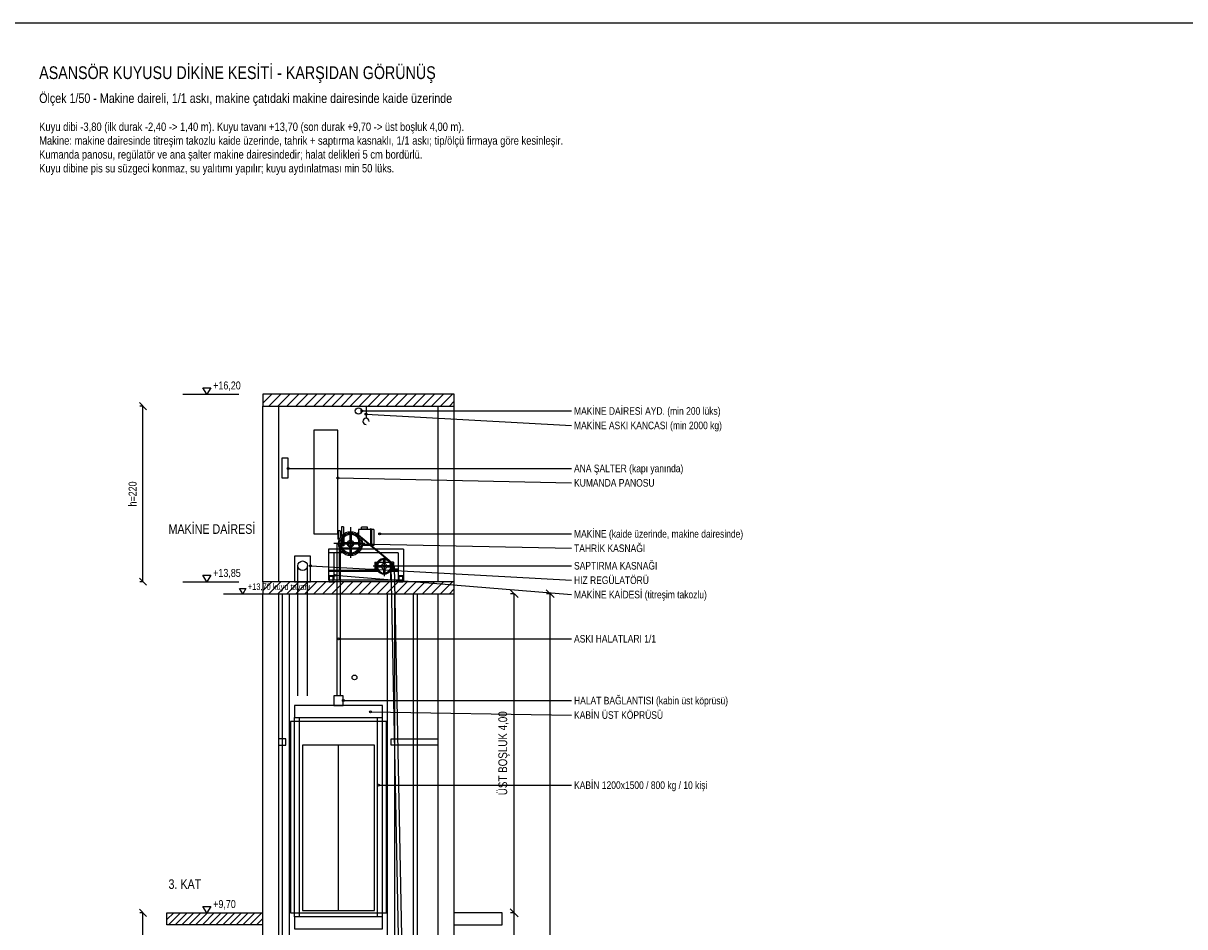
# Model space of a CAD drawing. Header units: centimetres. Extents: x 0 to 14595, y -30 to 2970.
# Tile 26 of 37: x 10975 to 12430, y 1838 to 2970. Entities that reach past the tile are written whole.
import ezdxf
from ezdxf.enums import TextEntityAlignment as Align

# ---------------------------------------------------------------- set-up
doc = ezdxf.new("R2010")
doc.units = ezdxf.units.CM
for name, color, linetype in [('ASN-BASLIK', 5, 'CONTINUOUS'), ('ASN-CERCEVE', 7, 'CONTINUOUS'), ('ASN-DUVAR', 7, 'CONTINUOUS'), ('ASN-ELEKTRIK', 3, 'CONTINUOUS'), ('ASN-HALAT', 6, 'CONTINUOUS'), ('ASN-KABIN', 5, 'CONTINUOUS'), ('ASN-KAPI', 3, 'CONTINUOUS'), ('ASN-KOT', 2, 'CONTINUOUS'), ('ASN-MOTOR', 6, 'CONTINUOUS'), ('ASN-OLCU', 3, 'CONTINUOUS'), ('ASN-RAY', 1, 'CONTINUOUS'), ('ASN-TARAMA', 8, 'CONTINUOUS'), ('ASN-YAZI', 4, 'CONTINUOUS')]:
    doc.layers.add(name, color=color, linetype=linetype)
doc.styles.get("Standard").update_dxf_attribs({"font": 'arial.ttf', "width": 0.8})

msp = doc.modelspace()

# ---------------------------------------------------------------- linework, layer by layer
at = {"layer": 'ASN-CERCEVE'}
for points in [[(0, 0), (14595, 0), (14595, 2970), (0, 2970)], [(100, 0), (14570, 0), (14570, 2970), (100, 2970)]]:
    msp.add_lwpolyline(points, close=True, dxfattribs=at)
at = {"layer": 'ASN-DUVAR'}
for p, q in [((11275, 2270), (11275, 2490)), ((11295, 2270), (11295, 2490)), ((11495, 2270), (11495, 2490)), ((11515, 2270), (11515, 2490)), ((11275, 505), (11275, 2255)), ((11295, 505), (11295, 2255)), ((11495, 505), (11495, 2255)), ((11515, 505), (11515, 2255))]:
    msp.add_line(p, q, dxfattribs=at)
for points in [[(11275, 2490), (11515, 2490), (11515, 2505), (11275, 2505)], [(11275, 2255), (11515, 2255), (11515, 2270), (11275, 2270)]]:
    msp.add_lwpolyline(points, close=True, dxfattribs=at)
for points in [[(11275, 1840), (11155, 1840), (11155, 1855), (11275, 1855)], [(11515, 1840), (11575, 1840), (11575, 1855), (11515, 1855)]]:
    msp.add_lwpolyline(points, dxfattribs=at)
at = {"layer": 'ASN-ELEKTRIK'}
for points in [[(11339, 2330), (11369, 2330), (11369, 2460), (11339, 2460)], [(11299, 2400), (11307, 2400), (11307, 2425), (11299, 2425)]]:
    msp.add_lwpolyline(points, close=True, dxfattribs=at)
at = {"layer": 'ASN-HALAT'}
for p, q in [((11368, 2318), (11368, 2127)), ((11372, 2318), (11372, 2127)), ((11319, 2127), (11319, 2290)), ((11331, 2127), (11331, 2290)), ((11435.5, 2290), (11464.5, 840)), ((11439.5, 2290), (11468.5, 840))]:
    msp.add_line(p, q, dxfattribs=at)
msp.add_lwpolyline([(11364, 2115), (11376, 2115), (11376, 2127), (11364, 2127)], close=True, dxfattribs=at)
at = {"layer": 'ASN-KABIN'}
for p, q in [((11315, 1850), (11315, 2100)), ((11321, 1850), (11321, 2100)), ((11419, 1850), (11419, 2100)), ((11425, 1850), (11425, 2100))]:
    msp.add_line(p, q, dxfattribs=at)
for points in [[(11315, 2100), (11425, 2100), (11425, 2115), (11315, 2115)], [(11310, 1855), (11430, 1855), (11430, 2095), (11310, 2095)], [(11315, 1835), (11425, 1835), (11425, 1850), (11315, 1850)]]:
    msp.add_lwpolyline(points, close=True, dxfattribs=at)
at = {"layer": 'ASN-KAPI'}
msp.add_line((11370, 1858), (11370, 2065), dxfattribs=at)
msp.add_lwpolyline([(11325, 1858), (11415, 1858), (11415, 2065), (11325, 2065)], close=True, dxfattribs=at)
at = {"layer": 'ASN-KOT'}
for p, q in [((11175, 2505), (11245, 2505)), ((11175, 2270), (11245, 2270)), ((11226, 2255), (11282, 2255)), ((11175, 1855), (11245, 1855))]:
    msp.add_line(p, q, dxfattribs=at)
for points in [[(11205, 2505), (11200, 2513), (11210, 2513)], [(11205, 2270), (11200, 2278), (11210, 2278)], [(11250, 2255), (11246, 2261.4), (11254, 2261.4)], [(11205, 1855), (11200, 1863), (11210, 1863)]]:
    msp.add_lwpolyline(points, close=True, dxfattribs=at)
at = {"layer": 'ASN-MOTOR'}
for p, q in [((11404.4, 2490), (11404.4, 2475)), ((11372.1, 2333.6), (11369.1, 2333.6)), ((11369.1, 2333.6), (11369.1, 2323.2)), ((11369.5, 2333.6), (11369.5, 2323.2)), ((11372.1, 2333.6), (11372.1, 2325.2)), ((11376.2, 2338.7), (11373.5, 2338.7)), ((11373.5, 2338.7), (11373.5, 2327.3)), ((11376.2, 2338.7), (11376.2, 2329.8)), ((11384.2, 2329.3), (11384.2, 2320)), ((11385, 2338.4), (11385, 2299.8)), ((11385.9, 2329.3), (11385.9, 2320)), ((11395.1, 2332), (11393.3, 2330.2)), ((11410.1, 2335.3), (11395.1, 2335.3)), ((11395.1, 2335.3), (11395.1, 2328.8)), ((11395.2, 2328.7), (11433.5, 2297)), ((11406.4, 2338.5), (11398.8, 2338.5)), ((11398.8, 2336), (11398.8, 2338.5)), ((11406.4, 2336), (11398.8, 2336)), ((11400.9, 2335.3), (11400.9, 2336)), ((11404.3, 2335.3), (11404.3, 2336)), ((11406.4, 2336), (11406.4, 2338.5)), ((11410.1, 2336.1), (11410.1, 2314.4)), ((11411, 2336.1), (11410.1, 2336.1)), ((11411, 2336.1), (11411, 2314.4)), ((11411.8, 2335.3), (11411, 2335.3)), ((11411.8, 2315.2), (11411.8, 2335.3)), ((11414.3, 2335.3), (11411.8, 2335.3)), ((11414.3, 2335.3), (11414.3, 2315.2)), ((11402.9, 2317.7), (11364.1, 2317.7)), ((11371.1, 2323.2), (11369.1, 2323.2)), ((11382.8, 2318.6), (11373.5, 2318.6)), ((11382.8, 2316.9), (11373.5, 2316.9)), ((11375, 2323.5), (11375, 2314.8)), ((11376.7, 2314.8), (11375, 2314.8)), ((11376.7, 2325.8), (11376.7, 2314.8)), ((11384.2, 2315.5), (11384.2, 2306.2)), ((11385.9, 2315.5), (11385.9, 2306.2)), ((11396.6, 2318.6), (11387.3, 2318.6)), ((11396.6, 2316.9), (11387.3, 2316.9)), ((11395.1, 2323.5), (11395.1, 2315.2)), ((11396.4, 2315.2), (11395.1, 2315.2)), ((11397.6, 2325.8), (11430.3, 2298.8)), ((11410.1, 2315.2), (11399.8, 2315.2)), ((11411, 2314.4), (11410.1, 2314.4)), ((11414.3, 2315.2), (11411, 2315.2)), ((11371.7, 2311), (11357.4, 2311)), ((11357.4, 2311), (11357.4, 2272.1)), ((11375.7, 2306), (11357.4, 2306)), ((11364.1, 2306), (11364.1, 2272.1)), ((11370.8, 2311), (11370.8, 2272.1)), ((11384.2, 2311.9), (11375, 2311.9)), ((11384.2, 2311), (11375.6, 2311)), ((11395, 2311.9), (11385.9, 2311.9)), ((11394.5, 2311), (11385.9, 2311)), ((11444.8, 2306), (11394.3, 2306)), ((11451.5, 2311), (11398.4, 2311)), ((11427.1, 2302.4), (11427.1, 2277)), ((11444.8, 2306), (11444.8, 2272.1)), ((11451.5, 2311), (11451.5, 2272.1)), ((11410.3, 2285.9), (11415.3, 2285.9)), ((11410.3, 2285.9), (11410.3, 2284.2)), ((11410.3, 2285.1), (11416.2, 2285.1)), ((11442, 2289.3), (11413.2, 2289.3)), ((11415.3, 2294.7), (11419.6, 2294.7)), ((11415.3, 2294.7), (11415.3, 2285.9)), ((11416.2, 2294.7), (11416.2, 2284.2)), ((11423.8, 2290.1), (11418.7, 2290.1)), ((11423.8, 2288.4), (11418.7, 2288.4)), ((11420.7, 2294.7), (11426.2, 2294.7)), ((11426.2, 2297.6), (11426.2, 2292.5)), ((11426.2, 2294.7), (11433.4, 2294.7)), ((11426.2, 2286), (11426.2, 2280.9)), ((11427.9, 2297.6), (11427.9, 2292.5)), ((11427.9, 2286), (11427.9, 2280.9)), ((11435.4, 2290.1), (11430.3, 2290.1)), ((11435.4, 2288.4), (11430.3, 2288.4)), ((11435.2, 2284.4), (11435.2, 2272)), ((11438.8, 2294.7), (11435.5, 2294.7)), ((11437.9, 2294.7), (11437.9, 2284.2)), ((11443.8, 2285.1), (11437.9, 2285.1)), ((11438.8, 2294.7), (11438.8, 2285.9)), ((11443.8, 2285.9), (11438.8, 2285.9)), ((11443.8, 2285.9), (11443.8, 2284.2)), ((11417.7, 2284.2), (11357.4, 2284.2)), ((11419, 2282.6), (11357.4, 2282.6)), ((11364.1, 2277.5), (11357.4, 2277.5)), ((11451.5, 2272.1), (11357.4, 2272.1)), ((11445.5, 2282.6), (11434.5, 2282.6)), ((11445.5, 2284.2), (11435.8, 2284.2)), ((11451.5, 2277.5), (11444.8, 2277.5))]:
    msp.add_line(p, q, dxfattribs=at)
for points in [[(11384.2, 2329.3), (11381.9, 2328.9), (11379.7, 2328), (11377.7, 2326.7), (11376, 2325.1), (11374.7, 2323.1), (11373.9, 2320.9), (11373.5, 2318.6)], [(11396.6, 2318.6), (11396.2, 2320.9), (11395.3, 2323.1), (11394, 2325.1), (11392.4, 2326.7), (11390.4, 2328), (11388.2, 2328.9), (11385.9, 2329.3)], [(11373.5, 2316.9), (11373.9, 2314.6), (11374.7, 2312.4), (11376, 2310.4), (11377.7, 2308.7), (11379.7, 2307.4), (11381.9, 2306.6), (11384.2, 2306.2)], [(11384.2, 2321.7), (11383.3, 2321.4), (11382.5, 2320.9), (11381.8, 2320.3), (11381.3, 2319.5), (11381, 2318.6)], [(11381, 2316.9), (11381.3, 2316), (11381.8, 2315.2), (11382.5, 2314.5), (11383.3, 2314), (11384.2, 2313.7)], [(11389, 2318.6), (11388.7, 2319.5), (11388.2, 2320.3), (11387.6, 2320.9), (11386.8, 2321.4), (11385.9, 2321.7)], [(11385.9, 2313.7), (11386.8, 2314), (11387.6, 2314.5), (11388.2, 2315.2), (11388.7, 2316), (11389, 2316.9)], [(11385.9, 2306.2), (11388.2, 2306.6), (11390.4, 2307.4), (11392.4, 2308.7), (11394, 2310.4), (11395.3, 2312.4), (11396.2, 2314.6), (11396.6, 2316.9)], [(11426.2, 2297.6), (11424.4, 2297.2), (11422.6, 2296.4), (11421.1, 2295.2), (11419.9, 2293.7), (11419.1, 2292), (11418.7, 2290.1)], [(11418.7, 2288.4), (11419.1, 2286.6), (11419.9, 2284.8), (11421.1, 2283.3), (11422.6, 2282.2), (11424.4, 2281.3), (11426.2, 2280.9)], [(11426.2, 2292.5), (11425.5, 2292.3), (11425, 2291.9), (11424.4, 2291.4), (11424.1, 2290.8), (11423.8, 2290.1)], [(11423.8, 2288.4), (11424.1, 2287.8), (11424.4, 2287.2), (11425, 2286.7), (11425.5, 2286.3), (11426.2, 2286)], [(11435.4, 2290.1), (11435, 2292), (11434.2, 2293.7), (11433, 2295.2), (11431.5, 2296.4), (11429.8, 2297.2), (11427.9, 2297.6)], [(11430.3, 2290.1), (11430, 2290.8), (11429.7, 2291.4), (11429.2, 2291.9), (11428.6, 2292.3), (11427.9, 2292.5)], [(11427.9, 2280.9), (11429.8, 2281.3), (11431.5, 2282.2), (11433, 2283.3), (11434.2, 2284.8), (11435, 2286.6), (11435.4, 2288.4)], [(11427.9, 2286), (11428.6, 2286.3), (11429.2, 2286.7), (11429.7, 2287.2), (11430, 2287.8), (11430.3, 2288.4)], [(11363.3, 2276.7), (11358.2, 2276.7), (11358.2, 2270), (11363.3, 2270), (11363.3, 2276.7)], [(11450.7, 2276.7), (11445.6, 2276.7), (11445.6, 2270), (11450.7, 2270), (11450.7, 2276.7)]]:
    msp.add_lwpolyline(points, dxfattribs=at)
msp.add_lwpolyline([(11315, 2270), (11335, 2270), (11335, 2302), (11315, 2302)], close=True, dxfattribs=at)
for centre, radius in [((11395, 2484), 4), ((11385, 2317.7), 15), ((11385, 2317.7), 13.3), ((11385, 2317.7), 2.39), ((11427.1, 2289.3), 10), ((11325, 2290), 6), ((11427.1, 2289.3), 9.21), ((11427.1, 2289.3), 1.67), ((11390, 2150), 3)]:
    msp.add_circle(centre, radius, dxfattribs=at)
msp.add_arc((11404.4, 2471), 4, 0, 270, dxfattribs=at)
at = {"layer": 'ASN-OLCU'}
for p, q in [((11129.5, 2485.5), (11120.5, 2494.5)), ((11125, 2490), (11121, 2490)), ((11125, 2270), (11125, 2490)), ((11129.5, 2265.5), (11120.5, 2274.5)), ((11125, 2270), (11121, 2270)), ((11595, 2250.1), (11585, 2259.9)), ((11640, 2250.1), (11630, 2259.9)), ((11590, 2255), (11585.6, 2255)), ((11590, 1855), (11590, 2255)), ((11635, 2255), (11630.6, 2255)), ((11635, 505), (11635, 2255)), ((11129.5, 1850.5), (11120.5, 1859.5)), ((11125, 1855), (11121, 1855)), ((11125, 1555), (11125, 1855)), ((11595, 1850), (11585, 1860)), ((11595, 1850), (11585, 1860)), ((11590, 1855), (11585.6, 1855)), ((11590, 1855), (11585.6, 1855)), ((11590, 645), (11590, 1855))]:
    msp.add_line(p, q, dxfattribs=at)
at = {"layer": 'ASN-RAY'}
for p, q in [((11299.6, 505), (11299.6, 2255)), ((11308.5, 505), (11308.5, 2255)), ((11431.5, 505), (11431.5, 2255)), ((11440.4, 505), (11440.4, 2255)), ((11464, 840), (11464, 2255)), ((11469, 840), (11469, 2255))]:
    msp.add_line(p, q, dxfattribs=at)
for points in [[(11295, 2065), (11304, 2065), (11304, 2073), (11295, 2073)], [(11495, 2065), (11436, 2065), (11436, 2073), (11495, 2073)]]:
    msp.add_lwpolyline(points, dxfattribs=at)
at = {"layer": 'ASN-TARAMA'}
for p, q in [((11275, 2493.7), (11286.3, 2505)), ((11282.6, 2490), (11297.6, 2505)), ((11293.9, 2490), (11308.9, 2505)), ((11305.3, 2490), (11320.3, 2505)), ((11316.6, 2490), (11331.6, 2505)), ((11327.9, 2490), (11342.9, 2505)), ((11339.2, 2490), (11354.2, 2505)), ((11350.5, 2490), (11365.5, 2505)), ((11361.8, 2490), (11376.8, 2505)), ((11373.1, 2490), (11388.1, 2505)), ((11384.4, 2490), (11399.4, 2505)), ((11395.8, 2490), (11410.8, 2505)), ((11407.1, 2490), (11422.1, 2505)), ((11418.4, 2490), (11433.4, 2505)), ((11429.7, 2490), (11444.7, 2505)), ((11441, 2490), (11456, 2505)), ((11452.3, 2490), (11467.3, 2505)), ((11463.6, 2490), (11478.6, 2505)), ((11475, 2490), (11490, 2505)), ((11486.3, 2490), (11501.3, 2505)), ((11497.6, 2490), (11512.6, 2505)), ((11508.9, 2490), (11515, 2496.1)), ((11275, 2258.7), (11286.3, 2270)), ((11282.6, 2255), (11297.6, 2270)), ((11293.9, 2255), (11308.9, 2270)), ((11305.3, 2255), (11320.3, 2270)), ((11316.6, 2255), (11331.6, 2270)), ((11327.9, 2255), (11342.9, 2270)), ((11339.2, 2255), (11354.2, 2270)), ((11350.5, 2255), (11365.5, 2270)), ((11361.8, 2255), (11376.8, 2270)), ((11373.1, 2255), (11388.1, 2270)), ((11384.4, 2255), (11399.4, 2270)), ((11395.8, 2255), (11410.8, 2270)), ((11407.1, 2255), (11422.1, 2270)), ((11418.4, 2255), (11433.4, 2270)), ((11429.7, 2255), (11444.7, 2270)), ((11441, 2255), (11456, 2270)), ((11452.3, 2255), (11467.3, 2270)), ((11463.6, 2255), (11478.6, 2270)), ((11475, 2255), (11490, 2270)), ((11486.3, 2255), (11501.3, 2270)), ((11497.6, 2255), (11512.6, 2270)), ((11508.9, 2255), (11515, 2261.1)), ((11155, 1846.5), (11163.5, 1855)), ((11157, 1840), (11172, 1855)), ((11165.5, 1840), (11180.5, 1855)), ((11173.9, 1840), (11188.9, 1855)), ((11182.4, 1840), (11197.4, 1855)), ((11190.9, 1840), (11205.9, 1855)), ((11199.4, 1840), (11214.4, 1855)), ((11207.9, 1840), (11222.9, 1855)), ((11216.4, 1840), (11231.4, 1855)), ((11224.9, 1840), (11239.9, 1855)), ((11233.3, 1840), (11248.3, 1855)), ((11241.8, 1840), (11256.8, 1855)), ((11250.3, 1840), (11265.3, 1855)), ((11258.8, 1840), (11273.8, 1855)), ((11267.3, 1840), (11275, 1847.7))]:
    msp.add_line(p, q, dxfattribs=at)
at = {"layer": 'ASN-YAZI'}
for p, q in [((11399, 2484), (11662, 2484)), ((11404.4, 2480), (11662, 2465.9)), ((11307, 2412), (11662, 2412)), ((11369, 2400), (11662, 2393.9)), ((11421.5, 2330), (11662, 2330)), ((11373, 2318), (11662, 2311.9)), ((11335, 2290), (11662, 2271.9)), ((11434.5, 2290), (11662, 2290)), ((11365.4, 2278), (11662, 2253.9)), ((11370, 2198.5), (11662, 2198.5)), ((11376, 2121), (11662, 2121)), ((11410, 2107), (11662, 2102.9)), ((11420, 2015), (11662, 2015))]:
    msp.add_line(p, q, dxfattribs=at)
for centre in [(11399, 2484), (11404.4, 2480), (11307, 2412), (11369, 2400), (11421.5, 2330), (11373, 2318), (11335, 2290), (11434.5, 2290), (11365.4, 2278), (11370, 2198.5), (11376, 2121), (11410, 2107), (11420, 2015)]:
    msp.add_circle(centre, 1.2, dxfattribs=at)

# ---------------------------------------------------------------- texts
at = {"layer": 'ASN-BASLIK', "width": 0.8}
for s, height, p in [('ASANSÖR KUYUSU DİKİNE KESİTİ - KARŞIDAN GÖRÜNÜŞ', 16, (10995, 2900)), ('Ölçek 1/50 - Makine daireli, 1/1 askı, makine çatıdaki makine dairesinde kaide üzerinde', 12, (10995, 2870)), ('MAKİNE DAİRESİ', 12, (11157, 2330)), ('3. KAT', 12, (11157, 1885))]:
    msp.add_text(s, height=height, dxfattribs=at).set_placement(p)
at = {"layer": 'ASN-KOT', "width": 0.8}
for s, height, p in [('+16,20', 10, (11213, 2508)), ('+13,85', 10, (11213, 2273)), ('+13,70 kuyu tavanı', 8, (11256.4, 2257.4)), ('+9,70', 10, (11213, 1858))]:
    msp.add_text(s, height=height, dxfattribs=at).set_placement(p, align=Align.BOTTOM_LEFT)
at = {"layer": 'ASN-OLCU', "width": 0.8}
for s, height, p in [('h=220', 10, (11120, 2380)), ('ÜST BOŞLUK 4,00', 11, (11584.5, 2055))]:
    msp.add_text(s, height=height, rotation=90, dxfattribs=at).set_placement(p, align=Align.BOTTOM_CENTER)
at = {"layer": 'ASN-YAZI', "width": 0.8}
for s, p in [('Kuyu dibi -3,80 (ilk durak -2,40 -> 1,40 m). Kuyu tavanı +13,70 (son durak +9,70 -> üst boşluk 4,00 m).', (10995, 2835)), ('Makine: makine dairesinde titreşim takozlu kaide üzerinde, tahrik + saptırma kasnaklı, 1/1 askı; tip/ölçü firmaya göre kesinleşir.', (10995, 2817.7)), ('Kumanda panosu, regülatör ve ana şalter makine dairesindedir; halat delikleri 5 cm bordürlü.', (10995, 2800.3)), ('Kuyu dibine pis su süzgeci konmaz, su yalıtımı yapılır; kuyu aydınlatması min 50 lüks.', (10995, 2783))]:
    msp.add_text(s, height=10.5, dxfattribs=at).set_placement(p)
for s, p in [('MAKİNE DAİRESİ AYD. (min 200 lüks)', (11665, 2484)), ('MAKİNE ASKI KANCASI (min 2000 kg)', (11665, 2465.9)), ('ANA ŞALTER (kapı yanında)', (11665, 2412)), ('KUMANDA PANOSU', (11665, 2393.9)), ('MAKİNE (kaide üzerinde, makine dairesinde)', (11665, 2330)), ('TAHRİK KASNAĞI', (11665, 2311.9)), ('SAPTIRMA KASNAĞI', (11665, 2290)), ('HIZ REGÜLATÖRÜ', (11665, 2271.9)), ('MAKİNE KAİDESİ (titreşim takozlu)', (11665, 2253.9)), ('ASKI HALATLARI 1/1', (11665, 2198.5)), ('HALAT BAĞLANTISI (kabin üst köprüsü)', (11665, 2121)), ('KABİN ÜST KÖPRÜSÜ', (11665, 2102.9)), ('KABİN 1200x1500 / 800 kg / 10 kişi', (11665, 2015))]:
    msp.add_text(s, height=9.5, dxfattribs=at).set_placement(p, align=Align.MIDDLE_LEFT)

doc.saveas('drawing.dxf')
